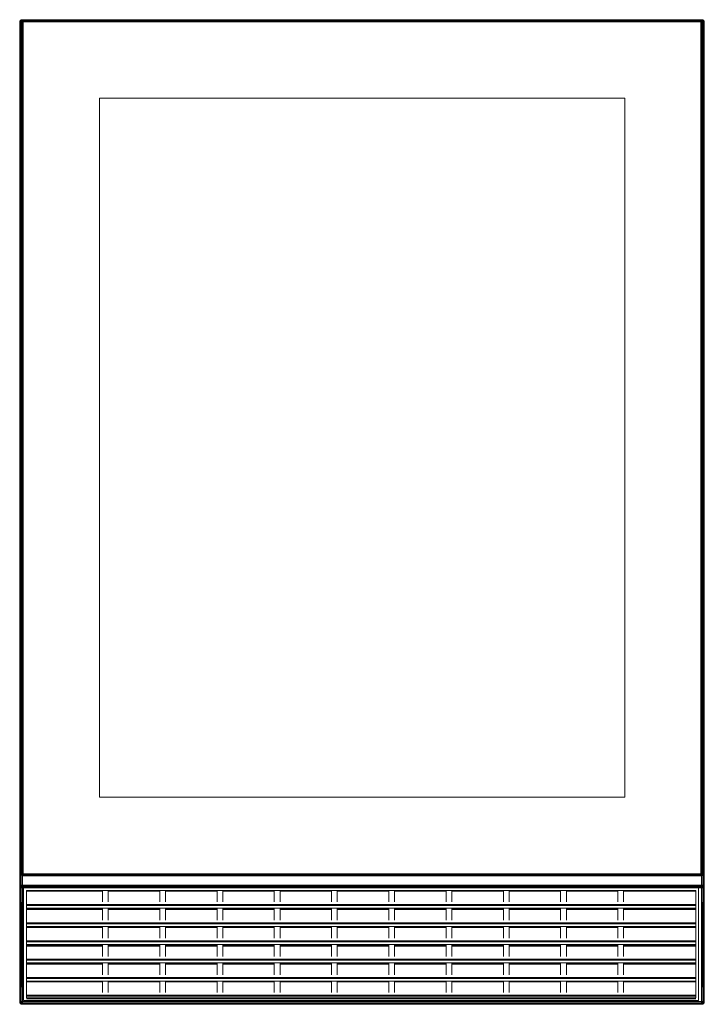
# Model space of a CAD drawing. Header units: millimetres. Extents: x 0 to 2531, y -564 to 859.
# Tile 1 of 4: x 0 to 597, y 0 to 859. Entities that reach past the tile are written whole.
import ezdxf

# ---------------------------------------------------------------- set-up
doc = ezdxf.new("R2010")
doc.units = ezdxf.units.MM
doc.layers.add('RW204070_dwg', color=8, linetype='Continuous', lineweight=9)

# ---------------------------------------------------------------- blocks, each defined once
blk = doc.blocks.new('RW204070_dwg-300031-Południe')
at = {"color": 18, "lineweight": 9}
for p, q in [((1.43, 859.01), (2.51, 859.16)), ((2.51, 859.16), (1.43, 859.01)), ((2.51, 859.16), (1.5, 858.85)), ((2.51, 859.16), (1.5, 858.85)), ((2.51, 859.16), (2.51, 859.01)), ((2.51, 859.01), (2.51, 859.16)), ((570.09, 859.16), (2.51, 859.16)), ((594.61, 859.16), (570.09, 859.16)), ((570.09, 859.16), (594.61, 859.16)), ((595.69, 859.01), (594.61, 859.16)), ((594.61, 859.16), (595.61, 858.85)), ((594.61, 859.16), (594.61, 859.01)), ((594.61, 859.01), (594.61, 859.16)), ((594.61, 859.16), (595.61, 858.85)), ((594.61, 859.16), (595.69, 859.01)), ((0.19, 857.77), (0.03, 856.68)), ((0.03, 856.68), (0.19, 857.77)), ((0.03, 856.68), (0.34, 857.69)), ((0.03, 856.68), (0.34, 857.69)), ((0.03, 856.68), (0.19, 856.68)), ((0.03, 856.68), (0.03, 755.33)), ((0.65, 858.54), (0.19, 857.77)), ((0.19, 857.77), (0.65, 858.54)), ((0.19, 857.77), (0.73, 858.46)), ((0.19, 857.77), (0.73, 858.46)), ((0.19, 857.77), (0.34, 857.69)), ((0.34, 857.69), (0.19, 857.77)), ((0.34, 857.69), (0.19, 856.68)), ((0.19, 856.68), (0.34, 857.69)), ((0.19, 856.68), (0.73, 857.54)), ((0.19, 856.68), (0.73, 857.53)), ((0.19, 856.68), (0.65, 856.68)), ((0.19, 856.68), (0.19, 755.33)), ((0.73, 858.46), (0.34, 857.69)), ((0.34, 857.69), (0.73, 858.46)), ((0.34, 857.69), (0.96, 858.23)), ((0.34, 857.69), (0.96, 858.23)), ((0.34, 857.69), (0.73, 857.53)), ((0.73, 857.54), (0.34, 857.69)), ((0.65, 858.54), (1.43, 859.01)), ((1.43, 859.01), (0.65, 858.54)), ((0.73, 858.46), (0.65, 858.54)), ((0.73, 858.46), (0.65, 858.54)), ((0.65, 856.68), (0.73, 857.54)), ((0.73, 857.53), (0.65, 856.68)), ((0.65, 856.68), (1.43, 856.68)), ((0.65, 856.68), (0.65, 755.33)), ((1.43, 859.01), (0.73, 858.46)), ((1.43, 859.01), (0.73, 858.46)), ((0.73, 858.46), (1.5, 858.85)), ((1.5, 858.85), (0.73, 858.46)), ((0.96, 858.23), (0.73, 858.46)), ((0.96, 858.23), (0.73, 858.46)), ((0.96, 858.23), (0.73, 857.53)), ((0.73, 857.54), (0.96, 858.23)), ((0.73, 857.53), (1.5, 857.69)), ((1.5, 857.69), (0.73, 857.54)), ((1.43, 856.68), (0.73, 857.54)), ((1.43, 856.68), (0.73, 857.53)), ((1.5, 858.85), (0.96, 858.23)), ((1.5, 858.85), (0.96, 858.23)), ((1.66, 858.46), (0.96, 858.23)), ((1.66, 858.46), (0.96, 858.23)), ((1.5, 857.69), (0.96, 858.23)), ((1.5, 857.69), (0.96, 858.23)), ((1.43, 859.01), (1.5, 858.85)), ((1.5, 858.85), (1.43, 859.01)), ((1.43, 856.68), (1.5, 857.69)), ((1.5, 857.69), (1.43, 856.68)), ((1.43, 755.33), (1.43, 856.68)), ((2.51, 859.01), (1.5, 858.85)), ((1.66, 858.46), (1.5, 858.85)), ((1.66, 858.46), (1.5, 857.69)), ((2.51, 857.77), (1.5, 857.69)), ((1.5, 858.85), (2.51, 859.01)), ((1.5, 858.85), (1.66, 858.46)), ((1.5, 857.69), (1.66, 858.46)), ((1.5, 857.69), (2.51, 857.77)), ((1.53, 857.21), (1.62, 857.87)), ((1.62, 857.87), (1.53, 857.21)), ((1.53, 857.21), (1.72, 857.82)), ((1.53, 857.21), (1.72, 857.82)), ((1.53, 857.21), (1.53, 113.74)), ((1.62, 857.21), (1.53, 857.21)), ((1.62, 857.87), (1.9, 858.34)), ((1.9, 858.34), (1.62, 857.87)), ((1.62, 857.87), (1.95, 858.29)), ((1.62, 857.87), (1.95, 858.29)), ((1.62, 857.87), (1.72, 857.82)), ((1.72, 857.82), (1.62, 857.87)), ((1.72, 857.82), (1.62, 857.21)), ((1.62, 857.21), (1.72, 857.82)), ((1.62, 857.21), (1.95, 857.73)), ((1.62, 857.21), (1.95, 857.73)), ((1.62, 857.21), (1.62, 113.74)), ((1.9, 857.21), (1.62, 857.21)), ((2.51, 859.01), (1.66, 858.46)), ((2.51, 859.01), (1.66, 858.46)), ((2.51, 858.54), (1.66, 858.46)), ((2.51, 858.54), (1.66, 858.46)), ((2.51, 857.77), (1.66, 858.46)), ((2.51, 857.77), (1.66, 858.46)), ((1.95, 858.29), (1.72, 857.82)), ((1.72, 857.82), (1.95, 858.29)), ((1.72, 857.82), (2.09, 858.15)), ((1.72, 857.82), (2.09, 858.15)), ((1.72, 857.82), (1.95, 857.73)), ((1.95, 857.73), (1.72, 857.82)), ((2.37, 858.62), (1.9, 858.34)), ((1.9, 858.34), (2.37, 858.62)), ((1.95, 858.29), (1.9, 858.34)), ((1.9, 858.34), (1.95, 858.29)), ((1.95, 857.73), (1.9, 857.21)), ((1.9, 857.21), (1.95, 857.73)), ((1.9, 857.21), (2.37, 857.21)), ((1.9, 857.21), (1.9, 113.74)), ((2.37, 858.62), (1.95, 858.29)), ((2.37, 858.62), (1.95, 858.29)), ((2.42, 858.52), (1.95, 858.29)), ((1.95, 858.29), (2.42, 858.52)), ((2.09, 858.15), (1.95, 858.29)), ((1.95, 858.29), (2.09, 858.15)), ((2.09, 858.15), (1.95, 857.73)), ((1.95, 857.73), (2.09, 858.15)), ((1.95, 857.73), (2.42, 857.82)), ((2.42, 857.82), (1.95, 857.73)), ((2.37, 857.21), (1.95, 857.73)), ((2.37, 857.21), (1.95, 857.73)), ((2.42, 858.52), (2.09, 858.15)), ((2.42, 858.52), (2.09, 858.15)), ((2.51, 858.29), (2.09, 858.15)), ((2.09, 858.15), (2.51, 858.29)), ((2.42, 857.82), (2.09, 858.15)), ((2.42, 857.82), (2.09, 858.15)), ((3.02, 858.71), (2.37, 858.62)), ((2.37, 858.62), (3.02, 858.71)), ((2.42, 858.52), (2.37, 858.62)), ((2.37, 858.62), (2.42, 858.52)), ((2.37, 857.21), (2.42, 857.82)), ((2.42, 857.82), (2.37, 857.21)), ((2.37, 857.21), (3.02, 857.21)), ((2.37, 113.74), (2.37, 857.21)), ((3.02, 858.71), (2.42, 858.52)), ((3.02, 858.71), (2.42, 858.52)), ((3.02, 858.62), (2.42, 858.52)), ((2.42, 858.52), (3.02, 858.62)), ((2.51, 858.29), (2.42, 858.52)), ((2.42, 858.52), (2.51, 858.29)), ((2.42, 857.82), (2.51, 858.29)), ((2.51, 858.29), (2.42, 857.82)), ((2.42, 857.82), (3.02, 857.87)), ((3.02, 857.87), (2.42, 857.82)), ((3.02, 857.21), (2.42, 857.82)), ((3.02, 857.21), (2.42, 857.82)), ((2.51, 858.54), (2.51, 859.01)), ((27.97, 859.01), (2.51, 859.01)), ((3.02, 858.62), (2.51, 858.29)), ((3.02, 858.62), (2.51, 858.29)), ((2.51, 857.77), (2.51, 858.54)), ((3.02, 858.34), (2.51, 858.29)), ((2.51, 858.29), (3.02, 858.34)), ((3.02, 857.87), (2.51, 858.29)), ((3.02, 857.87), (2.51, 858.29)), ((594.14, 858.71), (3.02, 858.71)), ((3.02, 858.71), (3.02, 858.62)), ((594.14, 858.62), (3.02, 858.62)), ((3.02, 858.62), (3.02, 858.34)), ((3.02, 857.87), (3.02, 858.34)), ((594.14, 858.34), (3.02, 858.34)), ((3.02, 857.21), (3.02, 857.87)), ((3.02, 857.87), (594.14, 857.87)), ((3.02, 113.74), (3.02, 857.21)), ((3.02, 857.21), (594.14, 857.21)), ((570.09, 859.01), (27.97, 859.01)), ((594.61, 859.01), (570.09, 859.01)), ((594.14, 858.71), (594.79, 858.62)), ((594.79, 858.62), (594.14, 858.71)), ((594.14, 858.62), (594.14, 858.71)), ((594.14, 858.71), (594.75, 858.52)), ((594.14, 858.71), (594.75, 858.52)), ((594.14, 858.34), (594.14, 858.62)), ((594.75, 858.52), (594.14, 858.62)), ((594.14, 858.62), (594.65, 858.29)), ((594.14, 858.62), (594.65, 858.29)), ((594.14, 858.62), (594.75, 858.52)), ((594.65, 858.29), (594.14, 858.34)), ((594.14, 858.34), (594.14, 857.87)), ((594.14, 858.34), (594.65, 858.29)), ((594.14, 857.87), (594.65, 858.29)), ((594.14, 857.87), (594.65, 858.29)), ((594.14, 857.87), (594.75, 857.82)), ((594.14, 857.87), (594.14, 857.21)), ((594.75, 857.82), (594.14, 857.87)), ((594.14, 857.21), (594.75, 857.82)), ((594.14, 857.21), (594.75, 857.82)), ((594.14, 857.21), (594.79, 857.21)), ((594.14, 857.21), (594.14, 113.74)), ((595.61, 858.85), (594.61, 859.01)), ((594.61, 859.01), (595.46, 858.46)), ((594.61, 859.01), (594.61, 858.54)), ((594.61, 859.01), (595.46, 858.46)), ((594.61, 859.01), (595.61, 858.85)), ((594.61, 858.54), (595.46, 858.46)), ((594.61, 858.54), (595.46, 858.46)), ((594.61, 858.54), (594.61, 857.77)), ((594.61, 857.77), (595.46, 858.46)), ((594.61, 857.77), (595.46, 858.46)), ((595.61, 857.69), (594.61, 857.77)), ((594.61, 857.77), (595.61, 857.69)), ((594.75, 858.52), (594.65, 858.29)), ((594.65, 858.29), (594.75, 858.52)), ((595.07, 858.15), (594.65, 858.29)), ((594.65, 858.29), (594.75, 857.82)), ((594.75, 857.82), (594.65, 858.29)), ((594.65, 858.29), (595.07, 858.15)), ((594.79, 858.62), (594.75, 858.52)), ((594.75, 858.52), (594.79, 858.62)), ((595.21, 858.29), (594.75, 858.52)), ((594.75, 858.52), (595.07, 858.15)), ((594.75, 858.52), (595.07, 858.15)), ((594.75, 858.52), (595.21, 858.29)), ((594.75, 857.82), (595.07, 858.15)), ((594.75, 857.82), (595.07, 858.15)), ((594.75, 857.82), (595.21, 857.73)), ((594.75, 857.82), (594.79, 857.21)), ((595.21, 857.73), (594.75, 857.82)), ((594.79, 857.21), (594.75, 857.82)), ((594.79, 858.62), (595.26, 858.34)), ((595.26, 858.34), (594.79, 858.62)), ((594.79, 858.62), (595.21, 858.29)), ((594.79, 858.62), (595.21, 858.29)), ((594.79, 857.21), (595.21, 857.73)), ((594.79, 857.21), (595.21, 857.73)), ((594.79, 857.21), (595.26, 857.21)), ((594.79, 857.21), (594.79, 113.74)), ((595.07, 858.15), (595.21, 858.29)), ((595.21, 858.29), (595.07, 858.15)), ((595.21, 857.73), (595.07, 858.15)), ((595.07, 858.15), (595.21, 857.73)), ((595.45, 857.82), (595.07, 858.15)), ((595.45, 857.82), (595.07, 858.15)), ((595.21, 858.29), (595.26, 858.34)), ((595.26, 858.34), (595.21, 858.29)), ((595.45, 857.82), (595.21, 858.29)), ((595.54, 857.87), (595.21, 858.29)), ((595.21, 858.29), (595.45, 857.82)), ((595.54, 857.87), (595.21, 858.29)), ((595.21, 857.73), (595.45, 857.82)), ((595.45, 857.82), (595.21, 857.73)), ((595.26, 857.21), (595.21, 857.73)), ((595.21, 857.73), (595.26, 857.21)), ((595.54, 857.21), (595.21, 857.73)), ((595.54, 857.21), (595.21, 857.73)), ((595.54, 857.87), (595.26, 858.34)), ((595.26, 858.34), (595.54, 857.87)), ((595.26, 113.74), (595.26, 857.21)), ((595.54, 857.21), (595.26, 857.21)), ((595.45, 857.82), (595.54, 857.87)), ((595.54, 857.87), (595.45, 857.82)), ((595.54, 857.21), (595.45, 857.82)), ((595.64, 857.21), (595.45, 857.82)), ((595.45, 857.82), (595.54, 857.21)), ((595.64, 857.21), (595.45, 857.82)), ((595.61, 858.85), (595.46, 858.46)), ((595.46, 858.46), (595.61, 858.85)), ((595.61, 857.69), (595.46, 858.46)), ((595.46, 858.46), (596.15, 858.23)), ((595.46, 858.46), (596.15, 858.23)), ((595.46, 858.46), (595.61, 857.69)), ((595.64, 857.21), (595.54, 857.87)), ((595.54, 857.87), (595.64, 857.21)), ((595.54, 113.74), (595.54, 857.21)), ((595.64, 857.21), (595.54, 857.21)), ((595.69, 859.01), (595.61, 858.85)), ((595.61, 858.85), (595.69, 859.01)), ((596.39, 858.46), (595.61, 858.85)), ((595.61, 858.85), (596.15, 858.23)), ((595.61, 858.85), (596.15, 858.23)), ((595.61, 858.85), (596.39, 858.46)), ((595.61, 857.69), (596.15, 858.23)), ((595.61, 857.69), (596.15, 858.23)), ((596.39, 857.54), (595.61, 857.69)), ((595.69, 856.68), (595.61, 857.69)), ((595.61, 857.69), (596.39, 857.53)), ((595.61, 857.69), (595.69, 856.68)), ((595.64, 113.74), (595.64, 857.21)), ((596.46, 858.54), (595.69, 859.01)), ((595.69, 859.01), (596.39, 858.46)), ((595.69, 859.01), (596.39, 858.46)), ((595.69, 859.01), (596.46, 858.54)), ((595.69, 856.68), (596.39, 857.54)), ((595.69, 856.68), (596.39, 857.53)), ((595.69, 856.68), (596.46, 856.68)), ((595.69, 856.68), (595.69, 755.33)), ((596.15, 858.23), (596.39, 858.46)), ((596.15, 858.23), (596.39, 858.46)), ((596.15, 858.23), (596.39, 857.54)), ((596.77, 857.69), (596.15, 858.23)), ((596.39, 857.53), (596.15, 858.23)), ((596.77, 857.69), (596.15, 858.23)), ((596.39, 858.46), (596.46, 858.54)), ((596.39, 858.46), (596.46, 858.54)), ((596.39, 858.46), (596.77, 857.69)), ((596.93, 857.77), (596.39, 858.46)), ((596.77, 857.69), (596.39, 858.46)), ((596.93, 857.77), (596.39, 858.46)), ((596.77, 857.69), (596.39, 857.54)), ((596.39, 857.53), (596.77, 857.69)), ((596.39, 857.54), (596.46, 856.68)), ((596.93, 856.68), (596.39, 857.54)), ((596.46, 856.68), (596.39, 857.53)), ((596.93, 856.68), (596.39, 857.53)), ((596.46, 858.54), (596.93, 857.77)), ((596.93, 857.77), (596.46, 858.54)), ((596.46, 856.68), (596.93, 856.68)), ((596.46, 755.33), (596.46, 856.68)), ((596.93, 857.77), (596.77, 857.69)), ((596.77, 857.69), (596.93, 857.77)), ((596.77, 857.69), (596.93, 856.68)), ((597.08, 856.68), (596.77, 857.69)), ((596.93, 856.68), (596.77, 857.69)), ((597.08, 856.68), (596.77, 857.69)), ((596.93, 857.77), (597.08, 856.68)), ((597.08, 856.68), (596.93, 857.77)), ((596.93, 856.68), (597.08, 856.68)), ((596.93, 755.33), (596.93, 856.68)), ((597.08, 755.33), (597.08, 856.68)), ((69.73, 790.58), (69.73, 180.81)), ((527.78, 790.58), (69.73, 790.58)), ((527.78, 180.81), (527.78, 790.58)), ((0.03, 755.33), (0.03, 166.85)), ((0.19, 755.33), (0.19, 166.85)), ((0.65, 755.33), (0.65, 166.85)), ((1.43, 166.85), (1.43, 755.33)), ((595.69, 755.33), (595.69, 166.85)), ((596.46, 755.33), (596.46, 166.85)), ((596.93, 166.85), (596.93, 755.33)), ((597.08, 166.85), (597.08, 755.33)), ((69.73, 180.81), (527.78, 180.81)), ((0.03, 166.85), (0.03, 104.07)), ((0.19, 166.85), (0.19, 104.07)), ((0.65, 166.85), (0.65, 104.07)), ((1.43, 104.07), (1.43, 166.85)), ((595.69, 166.85), (595.69, 104.07)), ((596.46, 166.85), (596.46, 104.07)), ((596.93, 104.07), (596.93, 166.85)), ((597.08, 104.07), (597.08, 166.85)), ((1.53, 113.74), (1.62, 113.74)), ((1.53, 113.74), (1.62, 113.08)), ((1.62, 113.08), (1.53, 113.74)), ((1.53, 113.74), (1.72, 113.13)), ((1.53, 113.74), (1.72, 113.13)), ((1.62, 113.74), (1.9, 113.74)), ((1.62, 113.74), (1.95, 113.22)), ((1.62, 113.74), (1.72, 113.13)), ((1.72, 113.13), (1.62, 113.74)), ((1.62, 113.74), (1.95, 113.22)), ((1.72, 113.13), (1.62, 113.08)), ((1.62, 113.08), (1.72, 113.13)), ((1.62, 113.08), (1.9, 112.62)), ((1.9, 112.62), (1.62, 113.08)), ((1.62, 113.08), (1.95, 112.66)), ((1.62, 113.08), (1.95, 112.66)), ((1.95, 113.22), (1.72, 113.13)), ((1.72, 113.13), (1.95, 113.22)), ((1.72, 113.13), (2.09, 112.8)), ((1.72, 113.13), (1.95, 112.66)), ((1.95, 112.66), (1.72, 113.13)), ((1.72, 113.13), (2.09, 112.8)), ((2.37, 113.74), (1.9, 113.74)), ((1.9, 113.74), (1.95, 113.22)), ((1.95, 113.22), (1.9, 113.74)), ((1.9, 112.62), (1.95, 112.66)), ((1.95, 112.66), (1.9, 112.62)), ((2.37, 112.34), (1.9, 112.62)), ((1.9, 112.62), (2.37, 112.34)), ((2.37, 113.74), (1.95, 113.22)), ((2.37, 113.74), (1.95, 113.22)), ((2.42, 113.13), (1.95, 113.22)), ((1.95, 113.22), (2.09, 112.8)), ((2.09, 112.8), (1.95, 113.22)), ((1.95, 113.22), (2.42, 113.13)), ((1.95, 112.66), (2.09, 112.8)), ((2.09, 112.8), (1.95, 112.66)), ((1.95, 112.66), (2.42, 112.43)), ((2.37, 112.34), (1.95, 112.66)), ((2.42, 112.43), (1.95, 112.66)), ((2.37, 112.34), (1.95, 112.66)), ((2.42, 113.13), (2.09, 112.8)), ((2.42, 113.13), (2.09, 112.8)), ((2.09, 112.8), (2.51, 112.66)), ((2.51, 112.66), (2.09, 112.8)), ((2.42, 112.43), (2.09, 112.8)), ((2.42, 112.43), (2.09, 112.8)), ((2.42, 113.13), (2.37, 113.74)), ((3.02, 113.74), (2.37, 113.74)), ((2.37, 113.74), (2.42, 113.13)), ((2.37, 112.34), (2.42, 112.43)), ((2.42, 112.43), (2.37, 112.34)), ((3.02, 112.24), (2.37, 112.34)), ((2.37, 112.34), (3.02, 112.24)), ((3.02, 113.74), (2.42, 113.13)), ((3.02, 113.74), (2.42, 113.13)), ((2.51, 112.66), (2.42, 113.13)), ((3.02, 113.08), (2.42, 113.13)), ((2.42, 113.13), (2.51, 112.66)), ((2.42, 113.13), (3.02, 113.08)), ((2.42, 112.43), (2.51, 112.66)), ((2.51, 112.66), (2.42, 112.43)), ((2.42, 112.43), (3.02, 112.34)), ((3.02, 112.24), (2.42, 112.43)), ((3.02, 112.34), (2.42, 112.43)), ((3.02, 112.24), (2.42, 112.43)), ((2.51, 104.07), (2.51, 113.74)), ((3.02, 113.08), (2.51, 112.66)), ((3.02, 113.08), (2.51, 112.66)), ((2.51, 112.66), (3.02, 112.62)), ((3.02, 112.62), (2.51, 112.66)), ((3.02, 112.34), (2.51, 112.66)), ((3.02, 112.34), (2.51, 112.66)), ((3.02, 113.08), (3.02, 113.74)), ((594.14, 113.74), (3.02, 113.74)), ((3.02, 112.62), (3.02, 113.08)), ((594.14, 113.08), (3.02, 113.08)), ((3.02, 112.62), (594.14, 112.62)), ((3.02, 112.62), (3.02, 112.34)), ((3.02, 112.34), (594.14, 112.34)), ((3.02, 112.34), (3.02, 112.24)), ((3.02, 112.24), (594.14, 112.24)), ((594.79, 113.74), (594.14, 113.74)), ((594.14, 113.74), (594.75, 113.13)), ((594.14, 113.74), (594.14, 113.08)), ((594.14, 113.74), (594.75, 113.13)), ((594.75, 113.13), (594.14, 113.08)), ((594.14, 113.08), (594.75, 113.13)), ((594.14, 113.08), (594.65, 112.66)), ((594.14, 113.08), (594.14, 112.62)), ((594.14, 113.08), (594.65, 112.66)), ((594.14, 112.62), (594.65, 112.66)), ((594.65, 112.66), (594.14, 112.62)), ((594.14, 112.34), (594.65, 112.66)), ((594.14, 112.34), (594.65, 112.66)), ((594.14, 112.34), (594.14, 112.62)), ((594.14, 112.34), (594.75, 112.43)), ((594.14, 112.24), (594.75, 112.43)), ((594.75, 112.43), (594.14, 112.34)), ((594.14, 112.24), (594.75, 112.43)), ((594.14, 112.24), (594.14, 112.34)), ((594.14, 112.24), (594.79, 112.34)), ((594.79, 112.34), (594.14, 112.24)), ((594.61, 113.74), (594.61, 104.07)), ((594.75, 113.13), (594.65, 112.66)), ((594.65, 112.66), (594.75, 113.13)), ((594.65, 112.66), (595.07, 112.8)), ((595.07, 112.8), (594.65, 112.66)), ((594.65, 112.66), (594.75, 112.43)), ((594.75, 112.43), (594.65, 112.66)), ((594.79, 113.74), (594.75, 113.13)), ((594.75, 113.13), (594.79, 113.74)), ((595.21, 113.22), (594.75, 113.13)), ((594.75, 113.13), (595.21, 113.22)), ((594.75, 113.13), (595.07, 112.8)), ((594.75, 113.13), (595.07, 112.8)), ((594.75, 112.43), (595.07, 112.8)), ((594.75, 112.43), (595.07, 112.8)), ((594.75, 112.43), (595.21, 112.66)), ((595.21, 112.66), (594.75, 112.43)), ((594.75, 112.43), (594.79, 112.34)), ((594.79, 112.34), (594.75, 112.43)), ((595.26, 113.74), (594.79, 113.74)), ((594.79, 113.74), (595.21, 113.22)), ((594.79, 113.74), (595.21, 113.22)), ((594.79, 112.34), (595.21, 112.66)), ((594.79, 112.34), (595.21, 112.66)), ((594.79, 112.34), (595.26, 112.62)), ((595.26, 112.62), (594.79, 112.34)), ((595.07, 112.8), (595.21, 113.22)), ((595.21, 113.22), (595.07, 112.8)), ((595.45, 113.13), (595.07, 112.8)), ((595.45, 113.13), (595.07, 112.8)), ((595.07, 112.8), (595.21, 112.66)), ((595.21, 112.66), (595.07, 112.8)), ((595.21, 113.22), (595.26, 113.74)), ((595.26, 113.74), (595.21, 113.22)), ((595.54, 113.74), (595.21, 113.22)), ((595.54, 113.74), (595.21, 113.22)), ((595.45, 113.13), (595.21, 113.22)), ((595.21, 113.22), (595.45, 113.13)), ((595.21, 112.66), (595.45, 113.13)), ((595.45, 113.13), (595.21, 112.66)), ((595.54, 113.08), (595.21, 112.66)), ((595.54, 113.08), (595.21, 112.66)), ((595.21, 112.66), (595.26, 112.62)), ((595.26, 112.62), (595.21, 112.66)), ((595.26, 113.74), (595.54, 113.74)), ((595.54, 113.08), (595.26, 112.62)), ((595.26, 112.62), (595.54, 113.08)), ((595.45, 113.13), (595.54, 113.74)), ((595.64, 113.74), (595.45, 113.13)), ((595.54, 113.74), (595.45, 113.13)), ((595.64, 113.74), (595.45, 113.13)), ((595.54, 113.08), (595.45, 113.13)), ((595.45, 113.13), (595.54, 113.08)), ((595.64, 113.74), (595.54, 113.08)), ((595.54, 113.08), (595.64, 113.74)), ((595.54, 113.74), (595.64, 113.74)), ((0.19, 102.99), (0.03, 104.07)), ((0.03, 104.07), (0.19, 102.97)), ((0.03, 104.07), (0.19, 102.97)), ((0.03, 104.07), (0.03, 2.48)), ((0.19, 104.07), (0.03, 104.07)), ((0.03, 104.07), (0.34, 103.06)), ((0.65, 104.07), (0.19, 104.07)), ((0.19, 104.07), (0.73, 103.22)), ((0.19, 104.07), (0.34, 103.06)), ((0.73, 103.22), (0.34, 103.06)), ((1.43, 104.07), (0.65, 104.07)), ((0.65, 104.07), (0.73, 103.22)), ((0.65, 104.07), (0.65, 102.2)), ((1.43, 104.07), (0.73, 103.22)), ((1.5, 103.06), (0.73, 103.22)), ((0.73, 103.22), (0.96, 102.52)), ((1.5, 103.06), (1.43, 104.07)), ((2.51, 104.07), (1.43, 104.07)), ((1.43, 104.07), (1.43, 101.75)), ((2.51, 104.07), (1.5, 103.06)), ((2.51, 102.99), (2.51, 104.07)), ((570.09, 104.07), (2.51, 104.07)), ((594.61, 104.07), (570.09, 104.07)), ((595.69, 104.07), (594.61, 104.07)), ((594.61, 104.07), (595.61, 103.06)), ((594.61, 104.07), (594.61, 102.99)), ((595.69, 104.07), (595.61, 103.06)), ((596.39, 103.22), (595.61, 103.06)), ((596.46, 104.07), (595.69, 104.07)), ((595.69, 104.07), (596.39, 103.22)), ((595.69, 101.75), (595.69, 104.07)), ((596.39, 103.22), (596.15, 102.52)), ((596.93, 104.07), (596.39, 103.22)), ((596.46, 104.07), (596.39, 103.22)), ((596.77, 103.06), (596.39, 103.22)), ((596.93, 104.07), (596.46, 104.07)), ((596.46, 104.07), (596.46, 102.2)), ((596.77, 103.06), (596.93, 104.07)), ((597.08, 104.07), (596.77, 103.06)), ((597.08, 104.07), (596.93, 102.99)), ((596.93, 102.97), (597.08, 104.07)), ((596.93, 102.97), (597.08, 104.07)), ((597.08, 104.07), (596.93, 104.07)), ((597.08, 2.48), (597.08, 104.07)), ((0.19, 102.97), (0.03, 2.48)), ((0.34, 103.06), (0.19, 102.99)), ((0.65, 102.21), (0.19, 102.99)), ((0.19, 102.99), (0.64, 102.2)), ((0.19, 102.99), (0.19, 102.97)), ((0.19, 102.99), (0.73, 102.29)), ((0.19, 102.97), (0.64, 102.2)), ((0.19, 102.97), (0.19, 2.48)), ((0.64, 102.2), (0.19, 2.48)), ((0.34, 103.06), (0.96, 102.52)), ((0.34, 103.06), (0.73, 102.29)), ((0.65, 102.21), (0.64, 102.2)), ((0.64, 102.2), (1.41, 101.75)), ((0.65, 2.48), (0.64, 102.2)), ((0.73, 102.29), (0.65, 102.21)), ((1.41, 101.75), (0.65, 102.21)), ((1.43, 101.75), (0.65, 102.21)), ((0.65, 2.48), (1.41, 101.75)), ((0.96, 102.52), (0.73, 102.29)), ((0.73, 102.29), (1.5, 101.9)), ((1.43, 101.75), (0.73, 102.29)), ((1.5, 103.06), (0.96, 102.52)), ((1.5, 101.9), (0.96, 102.52)), ((1.66, 102.29), (0.96, 102.52)), ((1.41, 101.75), (1.43, 101.75)), ((1.41, 101.75), (2.51, 101.59)), ((1.43, 2.48), (1.41, 101.75)), ((1.43, 101.75), (1.5, 101.9)), ((2.51, 101.59), (1.43, 101.75)), ((2.51, 101.59), (1.43, 101.75)), ((1.43, 2.48), (2.51, 101.59)), ((1.66, 102.29), (1.5, 103.06)), ((2.51, 102.99), (1.5, 103.06)), ((1.5, 101.9), (1.66, 102.29)), ((1.5, 101.9), (2.51, 101.75)), ((2.51, 101.59), (1.5, 101.9)), ((2.51, 102.99), (1.66, 102.29)), ((2.51, 101.75), (1.66, 102.29)), ((2.51, 102.21), (1.66, 102.29)), ((2.51, 102.21), (2.51, 102.99)), ((27.97, 102.99), (2.51, 102.99)), ((2.51, 101.75), (2.51, 102.21)), ((27.97, 102.21), (2.51, 102.21)), ((2.51, 101.59), (2.51, 101.75)), ((2.51, 101.75), (27.97, 101.75)), ((2.51, 101.59), (2.51, 2.48)), ((2.51, 101.59), (27.97, 101.59)), ((3.33, 101.72), (3.33, 99.22)), ((3.33, 99.22), (3.33, 5.74)), ((589.61, 99.22), (5.82, 99.22)), ((5.82, 99.22), (5.82, 5.74)), ((72.28, 99.12), (5.82, 99.12)), ((72.28, 98.85), (5.82, 98.85)), ((72.28, 98.64), (5.82, 98.64)), ((27.97, 102.99), (570.09, 102.99)), ((570.09, 102.21), (27.97, 102.21)), ((27.97, 101.75), (570.09, 101.75)), ((27.97, 101.59), (594.61, 101.59)), ((72.28, 89.38), (72.28, 99.22)), ((77.25, 89.38), (77.25, 99.22)), ((122.22, 99.12), (77.25, 99.12)), ((122.22, 98.85), (77.25, 98.85)), ((122.22, 98.64), (77.25, 98.64)), ((122.22, 89.38), (122.22, 99.22)), ((127.19, 89.38), (127.19, 99.22)), ((172.16, 99.12), (127.19, 99.12)), ((172.16, 98.85), (127.19, 98.85)), ((172.16, 98.64), (127.19, 98.64)), ((172.16, 89.38), (172.16, 99.22)), ((177.13, 89.38), (177.13, 99.22)), ((222.1, 99.12), (177.13, 99.12)), ((222.1, 98.85), (177.13, 98.85)), ((222.1, 98.64), (177.13, 98.64)), ((222.1, 89.38), (222.1, 99.22)), ((227.07, 89.38), (227.07, 99.22)), ((272.04, 99.12), (227.07, 99.12)), ((272.04, 98.85), (227.07, 98.85)), ((272.04, 98.64), (227.07, 98.64)), ((272.04, 89.38), (272.04, 99.22)), ((277.01, 89.38), (277.01, 99.22)), ((322.12, 99.12), (277.01, 99.12)), ((322.13, 98.85), (277.01, 98.85)), ((322.14, 98.64), (277.01, 98.64)), ((321.98, 89.38), (321.98, 99.22)), ((326.95, 89.38), (326.95, 99.22)), ((371.92, 99.12), (326.95, 99.12)), ((371.92, 98.85), (326.95, 98.85)), ((371.92, 98.64), (326.95, 98.64)), ((371.92, 89.38), (371.92, 99.22)), ((376.89, 89.38), (376.89, 99.22)), ((421.86, 99.12), (376.89, 99.12)), ((421.86, 98.85), (376.89, 98.85)), ((421.86, 98.64), (376.89, 98.64)), ((421.86, 89.38), (421.86, 99.22)), ((426.83, 89.38), (426.83, 99.22)), ((471.8, 99.12), (426.83, 99.12)), ((471.8, 98.85), (426.83, 98.85)), ((471.8, 98.64), (426.83, 98.64)), ((471.8, 89.38), (471.8, 99.22)), ((476.77, 89.38), (476.77, 99.22)), ((521.74, 99.12), (476.77, 99.12)), ((521.74, 98.85), (476.77, 98.85)), ((521.74, 98.64), (476.77, 98.64)), ((521.74, 89.38), (521.74, 99.22)), ((526.71, 89.38), (526.71, 99.22)), ((589.61, 99.12), (526.71, 99.12)), ((589.61, 98.85), (526.71, 98.85)), ((589.61, 98.64), (526.71, 98.64)), ((594.61, 102.99), (570.09, 102.99)), ((594.61, 102.21), (570.09, 102.21)), ((570.09, 101.75), (594.61, 101.75)), ((589.61, 5.74), (589.61, 99.22)), ((592.11, 5.74), (592.11, 101.72)), ((595.61, 103.06), (594.61, 102.99)), ((594.61, 102.99), (595.46, 102.29)), ((594.61, 102.99), (594.61, 102.21)), ((595.46, 102.29), (594.61, 102.21)), ((594.61, 101.75), (595.46, 102.29)), ((594.61, 102.21), (594.61, 101.75)), ((594.61, 101.75), (595.61, 101.9)), ((594.61, 101.59), (595.61, 101.9)), ((594.61, 101.59), (595.7, 101.75)), ((595.69, 101.75), (594.61, 101.59)), ((595.69, 101.75), (594.61, 101.59)), ((594.61, 101.75), (594.61, 101.59)), ((594.61, 2.48), (594.61, 101.59)), ((594.61, 101.59), (595.69, 2.48)), ((595.61, 103.06), (595.46, 102.29)), ((596.15, 102.52), (595.46, 102.29)), ((595.46, 102.29), (595.61, 101.9)), ((595.61, 103.06), (596.15, 102.52)), ((595.61, 101.9), (596.15, 102.52)), ((595.61, 101.9), (596.39, 102.29)), ((595.61, 101.9), (595.69, 101.75)), ((595.69, 101.75), (596.39, 102.29)), ((596.46, 102.21), (595.69, 101.75)), ((595.69, 101.75), (595.7, 101.75)), ((595.7, 101.75), (595.69, 2.48)), ((596.46, 102.21), (595.7, 101.75)), ((595.7, 101.75), (596.48, 102.2)), ((595.7, 101.75), (596.46, 2.48)), ((596.77, 103.06), (596.15, 102.52)), ((596.39, 102.29), (596.15, 102.52)), ((596.39, 102.29), (596.77, 103.06)), ((596.93, 102.99), (596.39, 102.29)), ((596.46, 102.21), (596.39, 102.29)), ((596.93, 102.99), (596.46, 102.21)), ((596.48, 102.2), (596.46, 102.21)), ((596.46, 2.48), (596.48, 102.2)), ((596.48, 102.2), (596.93, 102.99)), ((596.48, 102.2), (596.93, 102.97)), ((596.93, 2.48), (596.48, 102.2)), ((596.93, 102.99), (596.77, 103.06)), ((596.93, 102.97), (596.93, 102.99)), ((596.93, 2.48), (596.93, 102.97)), ((597.08, 2.48), (596.93, 102.97)), ((589.61, 87.11), (5.82, 87.11)), ((589.61, 86.28), (5.82, 86.28)), ((589.61, 83.89), (5.82, 83.89)), ((72.28, 83.11), (5.82, 83.11)), ((5.82, 82.84), (72.28, 82.84)), ((72.28, 82.63), (5.82, 82.63)), ((72.28, 73.37), (72.28, 83.89)), ((77.25, 73.37), (77.25, 83.89)), ((122.22, 83.11), (77.25, 83.11)), ((77.25, 82.84), (122.22, 82.84)), ((122.22, 82.63), (77.25, 82.63)), ((122.22, 73.37), (122.22, 83.89)), ((127.19, 73.37), (127.19, 83.89)), ((172.16, 83.11), (127.19, 83.11)), ((127.19, 82.84), (172.16, 82.84)), ((172.16, 82.63), (127.19, 82.63)), ((172.16, 73.37), (172.16, 83.89)), ((177.13, 73.37), (177.13, 83.89)), ((222.1, 83.11), (177.13, 83.11)), ((177.13, 82.84), (222.1, 82.84)), ((222.1, 82.63), (177.13, 82.63)), ((222.1, 73.37), (222.1, 83.89)), ((227.07, 73.37), (227.07, 83.89)), ((272.04, 83.11), (227.07, 83.11)), ((227.07, 82.84), (272.04, 82.84)), ((272.04, 82.63), (227.07, 82.63)), ((272.04, 73.37), (272.04, 83.89)), ((277.01, 73.37), (277.01, 83.89)), ((321.98, 83.11), (277.01, 83.11)), ((277.01, 82.84), (321.98, 82.84)), ((321.98, 82.63), (277.01, 82.63)), ((321.98, 73.37), (321.98, 83.89)), ((326.95, 73.37), (326.95, 83.89)), ((371.92, 83.11), (326.95, 83.11)), ((326.95, 82.84), (371.92, 82.84)), ((371.92, 82.63), (326.95, 82.63)), ((371.92, 73.37), (371.92, 83.89)), ((376.89, 73.37), (376.89, 83.89)), ((421.86, 83.11), (376.89, 83.11)), ((376.89, 82.84), (421.86, 82.84)), ((421.86, 82.63), (376.89, 82.63)), ((421.86, 73.37), (421.86, 83.89)), ((426.83, 73.37), (426.83, 83.89)), ((471.8, 83.11), (426.83, 83.11)), ((426.83, 82.84), (471.8, 82.84)), ((471.8, 82.63), (426.83, 82.63)), ((471.8, 73.37), (471.8, 83.89)), ((476.77, 73.37), (476.77, 83.89)), ((521.74, 83.11), (476.77, 83.11)), ((476.77, 82.84), (521.74, 82.84)), ((521.74, 82.63), (476.77, 82.63)), ((521.74, 73.37), (521.74, 83.89)), ((526.71, 73.37), (526.71, 83.89)), ((589.61, 83.11), (526.71, 83.11)), ((526.71, 82.84), (589.61, 82.84)), ((589.61, 82.63), (526.71, 82.63)), ((589.61, 71.15), (5.82, 71.1)), ((589.61, 70.27), (5.82, 70.27)), ((589.61, 67.88), (5.82, 67.88)), ((72.28, 67.36), (5.82, 67.36)), ((72.28, 67.11), (5.82, 67.11)), ((72.28, 66.9), (5.82, 66.9)), ((72.28, 57.64), (72.28, 67.88)), ((77.25, 57.64), (77.25, 67.88)), ((122.22, 67.36), (77.25, 67.36)), ((122.22, 67.11), (77.25, 67.11)), ((122.22, 66.9), (77.25, 66.9)), ((122.22, 57.64), (122.22, 67.88)), ((127.19, 57.64), (127.19, 67.88)), ((172.16, 67.36), (127.19, 67.36)), ((172.16, 67.11), (127.19, 67.11)), ((172.16, 66.9), (127.19, 66.9)), ((172.16, 57.64), (172.16, 67.88)), ((177.13, 57.64), (177.13, 67.88)), ((222.1, 67.36), (177.13, 67.36)), ((222.1, 67.11), (177.13, 67.11)), ((222.1, 66.9), (177.13, 66.9)), ((222.1, 57.64), (222.1, 67.88)), ((227.07, 57.64), (227.07, 67.88)), ((272.04, 67.36), (227.07, 67.36)), ((272.04, 67.11), (227.07, 67.11)), ((272.04, 66.9), (227.07, 66.9)), ((272.04, 57.64), (272.04, 67.88)), ((277.01, 57.64), (277.01, 67.88)), ((321.98, 67.37), (277.01, 67.36)), ((321.98, 67.11), (277.01, 67.11)), ((321.98, 66.9), (277.01, 66.9)), ((321.98, 57.64), (321.98, 67.88)), ((326.95, 57.64), (326.95, 67.88)), ((371.92, 67.37), (326.95, 67.37)), ((371.92, 67.11), (326.95, 67.11)), ((371.92, 66.9), (326.95, 66.9)), ((371.92, 57.64), (371.92, 67.88)), ((376.89, 57.64), (376.89, 67.88)), ((421.86, 67.37), (376.89, 67.37)), ((421.86, 67.11), (376.89, 67.11)), ((421.86, 66.9), (376.89, 66.9)), ((421.86, 57.64), (421.86, 67.88)), ((426.83, 57.64), (426.83, 67.88)), ((471.8, 67.37), (426.83, 67.37)), ((471.8, 67.11), (426.83, 67.11)), ((471.8, 66.9), (426.83, 66.9)), ((471.8, 57.64), (471.8, 67.88)), ((476.77, 57.64), (476.77, 67.88)), ((521.74, 67.37), (476.77, 67.37)), ((521.74, 67.11), (476.77, 67.11)), ((521.74, 66.9), (476.77, 66.9)), ((521.74, 57.64), (521.74, 67.88)), ((526.71, 57.64), (526.71, 67.88)), ((589.61, 67.37), (526.71, 67.37)), ((589.61, 67.11), (526.71, 67.11)), ((589.61, 66.9), (526.71, 66.9)), ((589.61, 55.36), (5.82, 55.36)), ((589.61, 54.53), (5.82, 54.53)), ((589.61, 52.14), (5.82, 52.14)), ((72.28, 41.59), (72.28, 52.14)), ((77.25, 41.59), (77.25, 52.14)), ((122.22, 41.59), (122.22, 52.14)), ((127.19, 41.59), (127.19, 52.14)), ((172.16, 41.59), (172.16, 52.14)), ((177.13, 41.59), (177.13, 52.14)), ((222.1, 41.59), (222.1, 52.14)), ((227.07, 41.59), (227.07, 52.14)), ((272.04, 41.59), (272.04, 52.14)), ((277.01, 41.59), (277.01, 52.14)), ((321.98, 41.59), (321.98, 52.14)), ((326.95, 41.59), (326.95, 52.14)), ((371.92, 41.59), (371.92, 52.14)), ((376.89, 41.59), (376.89, 52.14)), ((421.86, 41.59), (421.86, 52.14)), ((426.83, 41.59), (426.83, 52.14)), ((471.8, 41.59), (471.8, 52.14)), ((476.77, 41.59), (476.77, 52.14)), ((521.74, 41.59), (521.74, 52.14)), ((526.71, 41.59), (526.71, 52.14)), ((72.28, 51.32), (5.82, 51.32)), ((72.28, 51.06), (5.82, 51.06)), ((72.28, 50.85), (5.82, 50.85)), ((122.22, 51.32), (77.25, 51.32)), ((122.22, 51.06), (77.25, 51.06)), ((122.22, 50.85), (77.25, 50.85)), ((172.16, 51.32), (127.19, 51.32)), ((172.16, 51.06), (127.19, 51.06)), ((172.16, 50.85), (127.19, 50.85)), ((222.1, 51.32), (177.13, 51.32)), ((222.1, 51.06), (177.13, 51.06)), ((222.1, 50.85), (177.13, 50.85)), ((272.04, 51.32), (227.07, 51.32)), ((272.04, 51.06), (227.07, 51.06)), ((272.04, 50.85), (227.07, 50.85)), ((321.98, 51.32), (277.01, 51.32)), ((321.98, 51.06), (277.01, 51.06)), ((321.98, 50.85), (277.01, 50.85)), ((371.92, 51.32), (326.95, 51.32)), ((371.92, 51.06), (326.95, 51.06)), ((371.92, 50.85), (326.95, 50.85)), ((421.86, 51.32), (376.89, 51.32)), ((421.86, 51.06), (376.89, 51.06)), ((421.86, 50.85), (376.89, 50.85)), ((471.8, 51.32), (426.83, 51.32)), ((471.8, 51.06), (426.83, 51.06)), ((471.8, 50.85), (426.83, 50.85)), ((521.74, 51.32), (476.77, 51.32)), ((521.74, 51.06), (476.77, 51.06)), ((521.74, 50.85), (476.77, 50.85)), ((589.61, 51.32), (526.71, 51.32)), ((589.61, 51.06), (526.71, 51.06)), ((589.61, 50.85), (526.71, 50.85)), ((589.61, 39.37), (5.82, 39.31)), ((589.61, 38.48), (5.82, 38.48)), ((589.61, 36.09), (5.82, 36.09)), ((72.28, 35.45), (5.82, 35.45)), ((72.28, 35.2), (5.82, 35.2)), ((72.28, 34.99), (5.82, 34.99)), ((72.28, 25.73), (72.28, 36.09)), ((77.25, 25.73), (77.25, 36.09)), ((122.22, 35.45), (77.25, 35.45)), ((122.22, 35.2), (77.25, 35.2)), ((122.22, 34.99), (77.25, 34.99)), ((122.22, 25.73), (122.22, 36.09)), ((127.19, 25.73), (127.19, 36.09)), ((172.16, 35.45), (127.19, 35.45)), ((172.16, 35.2), (127.19, 35.2)), ((172.16, 34.99), (127.19, 34.99)), ((172.16, 25.73), (172.16, 36.09)), ((177.13, 25.73), (177.13, 36.09)), ((222.1, 35.46), (177.13, 35.45)), ((222.1, 35.2), (177.13, 35.2)), ((222.1, 34.99), (177.13, 34.99)), ((222.1, 25.73), (222.1, 36.09)), ((227.07, 25.73), (227.07, 36.09)), ((272.04, 35.46), (227.07, 35.46)), ((272.04, 35.2), (227.07, 35.2)), ((272.04, 34.99), (227.07, 34.99)), ((272.04, 25.73), (272.04, 36.09)), ((277.01, 25.73), (277.01, 36.09)), ((321.98, 35.46), (277.01, 35.46)), ((321.98, 35.2), (277.01, 35.2)), ((321.98, 34.99), (277.01, 34.99)), ((321.98, 25.73), (321.98, 36.09)), ((326.95, 25.73), (326.95, 36.09)), ((371.92, 35.46), (326.95, 35.46)), ((371.92, 35.2), (326.95, 35.2)), ((371.92, 34.99), (326.95, 34.99)), ((371.92, 25.73), (371.92, 36.09)), ((376.89, 25.73), (376.89, 36.09)), ((421.86, 35.46), (376.89, 35.46)), ((421.86, 35.2), (376.89, 35.2)), ((421.86, 34.99), (376.89, 34.99)), ((421.86, 25.73), (421.86, 36.09)), ((426.83, 25.73), (426.83, 36.09)), ((471.8, 35.46), (426.83, 35.46)), ((471.8, 35.2), (426.83, 35.2)), ((471.8, 34.99), (426.83, 34.99)), ((471.8, 25.73), (471.8, 36.09)), ((476.77, 25.73), (476.77, 36.09)), ((521.74, 35.46), (476.77, 35.46)), ((521.74, 35.2), (476.77, 35.2)), ((521.74, 34.99), (476.77, 34.99)), ((521.74, 25.73), (521.74, 36.09)), ((526.71, 25.73), (526.71, 36.09)), ((589.61, 35.47), (526.71, 35.46)), ((589.61, 35.2), (526.71, 35.2)), ((589.61, 34.99), (526.71, 34.99)), ((589.61, 23.51), (5.82, 23.45)), ((589.61, 22.63), (5.82, 22.63)), ((589.61, 20.23), (5.82, 20.23)), ((72.28, 19.98), (5.82, 19.98)), ((72.28, 19.73), (5.82, 19.73)), ((72.28, 19.52), (5.82, 19.52)), ((72.28, 10.25), (72.28, 20.23)), ((77.25, 10.25), (77.25, 20.23)), ((122.22, 19.98), (77.25, 19.98)), ((122.22, 19.73), (77.25, 19.73)), ((122.22, 19.52), (77.25, 19.52)), ((122.22, 10.25), (122.22, 20.23)), ((127.19, 10.25), (127.19, 20.23)), ((172.16, 19.98), (127.19, 19.98)), ((172.16, 19.73), (127.19, 19.73)), ((172.16, 19.52), (127.19, 19.52)), ((172.16, 10.25), (172.16, 20.23)), ((177.13, 10.25), (177.13, 20.23)), ((222.1, 19.98), (177.13, 19.98)), ((222.1, 19.73), (177.13, 19.73)), ((222.1, 19.52), (177.13, 19.52)), ((222.1, 10.25), (222.1, 20.23)), ((227.07, 10.25), (227.07, 20.23)), ((272.04, 19.98), (227.07, 19.98)), ((272.04, 19.73), (227.07, 19.73)), ((272.04, 19.52), (227.07, 19.52)), ((272.04, 10.25), (272.04, 20.23)), ((277.01, 10.25), (277.01, 20.23)), ((321.98, 19.98), (277.01, 19.98)), ((321.98, 19.73), (277.01, 19.73)), ((321.98, 19.52), (277.01, 19.52)), ((321.98, 10.25), (321.98, 20.23)), ((326.95, 10.25), (326.95, 20.23)), ((371.92, 19.99), (326.95, 19.98)), ((371.92, 19.73), (326.95, 19.73)), ((371.92, 19.52), (326.95, 19.52)), ((371.92, 10.25), (371.92, 20.23)), ((376.89, 10.25), (376.89, 20.23)), ((421.86, 19.99), (376.89, 19.99)), ((421.86, 19.73), (376.89, 19.73)), ((421.86, 19.52), (376.89, 19.52)), ((421.86, 10.25), (421.86, 20.23)), ((426.83, 10.25), (426.83, 20.23)), ((471.8, 19.99), (426.83, 19.99)), ((471.8, 19.73), (426.83, 19.73)), ((471.8, 19.52), (426.83, 19.52)), ((471.8, 10.25), (471.8, 20.23)), ((476.77, 10.25), (476.77, 20.23)), ((521.74, 19.99), (476.77, 19.99)), ((521.74, 19.73), (476.77, 19.73)), ((521.74, 19.52), (476.77, 19.52)), ((521.74, 10.25), (521.74, 20.23)), ((526.71, 10.25), (526.71, 20.23)), ((589.61, 19.99), (526.71, 19.99)), ((589.61, 19.73), (526.71, 19.73)), ((589.61, 19.52), (526.71, 19.52)), ((0.03, 2.48), (0.19, 2.48)), ((0.03, 2.48), (0.34, 1.47)), ((0.03, 2.48), (0.19, 1.4)), ((0.19, 1.4), (0.03, 2.48)), ((0.03, 2.48), (0.34, 1.47)), ((0.19, 2.48), (0.65, 2.48)), ((0.19, 2.48), (0.73, 1.63)), ((0.19, 2.48), (0.34, 1.47)), ((0.34, 1.47), (0.19, 2.48)), ((0.19, 2.48), (0.73, 1.63)), ((0.34, 1.47), (0.19, 1.4)), ((0.19, 1.4), (0.34, 1.47)), ((0.19, 1.4), (0.73, 0.7)), ((0.19, 1.4), (0.65, 0.62)), ((0.65, 0.62), (0.19, 1.4)), ((0.19, 1.4), (0.73, 0.7)), ((0.73, 1.63), (0.34, 1.47)), ((0.34, 1.47), (0.73, 1.63)), ((0.34, 1.47), (0.96, 0.93)), ((0.34, 1.47), (0.73, 0.7)), ((0.73, 0.7), (0.34, 1.47)), ((0.34, 1.47), (0.96, 0.93)), ((0.65, 2.48), (1.43, 2.48)), ((0.73, 1.63), (0.65, 2.48)), ((0.65, 2.48), (0.73, 1.63)), ((0.65, 0.62), (0.73, 0.7)), ((0.73, 0.7), (0.65, 0.62)), ((0.65, 0.62), (1.43, 0.16)), ((1.43, 0.16), (0.65, 0.62)), ((1.43, 2.48), (0.73, 1.63)), ((1.43, 2.48), (0.73, 1.63)), ((0.96, 0.93), (0.73, 1.63)), ((0.73, 1.63), (0.96, 0.93)), ((1.5, 1.47), (0.73, 1.63)), ((0.73, 1.63), (1.5, 1.47)), ((0.73, 0.7), (0.96, 0.93)), ((0.96, 0.93), (0.73, 0.7)), ((0.73, 0.7), (1.5, 0.31)), ((1.43, 0.16), (0.73, 0.7)), ((1.5, 0.31), (0.73, 0.7)), ((1.43, 0.16), (0.73, 0.7)), ((1.5, 1.47), (0.96, 0.93)), ((1.5, 1.47), (0.96, 0.93)), ((1.5, 0.31), (0.96, 0.93)), ((1.66, 0.7), (0.96, 0.93)), ((0.96, 0.93), (1.66, 0.7)), ((1.5, 0.31), (0.96, 0.93)), ((1.43, 2.48), (2.51, 2.48)), ((1.5, 1.47), (1.43, 2.48)), ((1.43, 2.48), (1.5, 1.47)), ((1.43, 0.16), (1.5, 0.31)), ((1.5, 0.31), (1.43, 0.16)), ((1.43, 0.16), (2.51, 0)), ((2.51, 0), (1.43, 0.16)), ((2.51, 2.48), (1.5, 1.47)), ((1.66, 0.7), (1.5, 1.47)), ((2.51, 1.4), (1.5, 1.47)), ((1.5, 0.31), (1.66, 0.7)), ((1.66, 0.7), (1.5, 0.31)), ((1.5, 0.31), (2.51, 0.16)), ((2.51, 0), (1.5, 0.31)), ((2.51, 0.16), (1.5, 0.31)), ((2.51, 0), (1.5, 0.31)), ((2.51, 2.48), (1.5, 1.47)), ((1.5, 1.47), (1.66, 0.7)), ((1.5, 1.47), (2.51, 1.4)), ((2.51, 1.4), (1.66, 0.7)), ((2.51, 1.4), (1.66, 0.7)), ((2.51, 0.16), (1.66, 0.7)), ((2.51, 0.62), (1.66, 0.7)), ((1.66, 0.7), (2.51, 0.62)), ((2.51, 0.16), (1.66, 0.7)), ((2.51, 2.48), (27.97, 2.48)), ((2.51, 1.4), (2.51, 2.48)), ((2.51, 0.62), (2.51, 1.4)), ((27.97, 1.4), (2.51, 1.4)), ((2.51, 0.16), (2.51, 0.62)), ((570.09, 0.62), (2.51, 0.62)), ((2.51, 0), (2.51, 0.16)), ((2.51, 0.16), (2.51, 0)), ((2.51, 0.16), (27.97, 0.16)), ((2.51, 0), (27.97, 0)), ((27.97, 0), (2.51, 0)), ((3.33, 5.74), (3.33, 3.24)), ((3.33, 3.24), (5.82, 3.24)), ((589.61, 8.04), (5.82, 7.98)), ((589.61, 7.15), (5.82, 7.15)), ((589.61, 5.74), (5.82, 5.74)), ((589.61, 4.76), (5.82, 4.76)), ((5.82, 3.24), (589.61, 3.24)), ((27.97, 2.48), (570.09, 2.48)), ((570.09, 1.4), (27.97, 1.4)), ((27.97, 0.16), (570.09, 0.16)), ((27.97, 0), (570.09, 0)), ((570.09, 2.48), (594.61, 2.48)), ((594.61, 1.4), (570.09, 1.4)), ((594.61, 0.62), (570.09, 0.62)), ((570.09, 0.16), (594.61, 0.16)), ((570.09, 0), (594.61, 0)), ((594.61, 0), (570.09, 0)), ((589.61, 3.24), (592.11, 3.24)), ((592.11, 3.24), (592.11, 5.74)), ((594.61, 2.48), (595.69, 2.48)), ((594.61, 2.48), (595.61, 1.47)), ((594.61, 2.48), (594.61, 1.4)), ((594.61, 2.48), (595.61, 1.47)), ((595.61, 1.47), (594.61, 1.4)), ((594.61, 1.4), (595.61, 1.47)), ((594.61, 1.4), (595.46, 0.7)), ((594.61, 1.4), (594.61, 0.62)), ((594.61, 1.4), (595.46, 0.7)), ((595.46, 0.7), (594.61, 0.62)), ((594.61, 0.16), (595.46, 0.7)), ((594.61, 0.16), (595.46, 0.7)), ((594.61, 0.62), (595.46, 0.7)), ((594.61, 0.62), (594.61, 0.16)), ((594.61, 0.16), (595.61, 0.31)), ((594.61, 0), (595.61, 0.31)), ((595.61, 0.31), (594.61, 0.16)), ((594.61, 0), (595.61, 0.31)), ((594.61, 0.16), (594.61, 0)), ((594.61, 0), (595.69, 0.16)), ((595.69, 0.16), (594.61, 0)), ((594.61, 0), (594.61, 0.16)), ((595.61, 1.47), (595.46, 0.7)), ((595.46, 0.7), (595.61, 1.47)), ((596.15, 0.93), (595.46, 0.7)), ((595.46, 0.7), (596.15, 0.93)), ((595.46, 0.7), (595.61, 0.31)), ((595.61, 0.31), (595.46, 0.7)), ((595.69, 2.48), (595.61, 1.47)), ((595.61, 1.47), (595.69, 2.48)), ((596.39, 1.63), (595.61, 1.47)), ((595.61, 1.47), (596.39, 1.63)), ((595.61, 1.47), (596.15, 0.93)), ((595.61, 1.47), (596.15, 0.93)), ((595.61, 0.31), (596.15, 0.93)), ((595.61, 0.31), (596.15, 0.93)), ((595.61, 0.31), (596.39, 0.7)), ((596.39, 0.7), (595.61, 0.31)), ((595.61, 0.31), (595.69, 0.16)), ((595.69, 0.16), (595.61, 0.31)), ((595.69, 2.48), (596.46, 2.48)), ((595.69, 2.48), (596.39, 1.63)), ((595.69, 2.48), (596.39, 1.63)), ((595.69, 0.16), (596.39, 0.7)), ((595.69, 0.16), (596.39, 0.7)), ((595.69, 0.16), (596.46, 0.62)), ((596.46, 0.62), (595.69, 0.16)), ((596.15, 0.93), (596.39, 1.63)), ((596.39, 1.63), (596.15, 0.93)), ((596.77, 1.47), (596.15, 0.93)), ((596.77, 1.47), (596.15, 0.93)), ((596.39, 0.7), (596.15, 0.93)), ((596.15, 0.93), (596.39, 0.7)), ((596.39, 1.63), (596.46, 2.48)), ((596.46, 2.48), (596.39, 1.63)), ((596.93, 2.48), (596.39, 1.63)), ((596.93, 2.48), (596.39, 1.63)), ((596.77, 1.47), (596.39, 1.63)), ((596.39, 1.63), (596.77, 1.47)), ((596.39, 0.7), (596.77, 1.47)), ((596.77, 1.47), (596.39, 0.7)), ((596.93, 1.4), (596.39, 0.7)), ((596.93, 1.4), (596.39, 0.7)), ((596.46, 0.62), (596.39, 0.7)), ((596.39, 0.7), (596.46, 0.62)), ((596.46, 2.48), (596.93, 2.48)), ((596.46, 0.62), (596.93, 1.4)), ((596.93, 1.4), (596.46, 0.62)), ((596.77, 1.47), (596.93, 2.48)), ((597.08, 2.48), (596.77, 1.47)), ((596.93, 2.48), (596.77, 1.47)), ((597.08, 2.48), (596.77, 1.47)), ((596.93, 1.4), (596.77, 1.47)), ((596.77, 1.47), (596.93, 1.4)), ((596.93, 2.48), (597.08, 2.48)), ((596.93, 1.4), (597.08, 2.48)), ((597.08, 2.48), (596.93, 1.4))]:
    blk.add_line(p, q, dxfattribs=at)

msp = doc.modelspace()

# ---------------------------------------------------------------- block references
at = {"layer": 'RW204070_dwg', "color": 18}
msp.add_blockref('RW204070_dwg-300031-Południe', (0, 0), dxfattribs=at)

doc.saveas('drawing.dxf')
